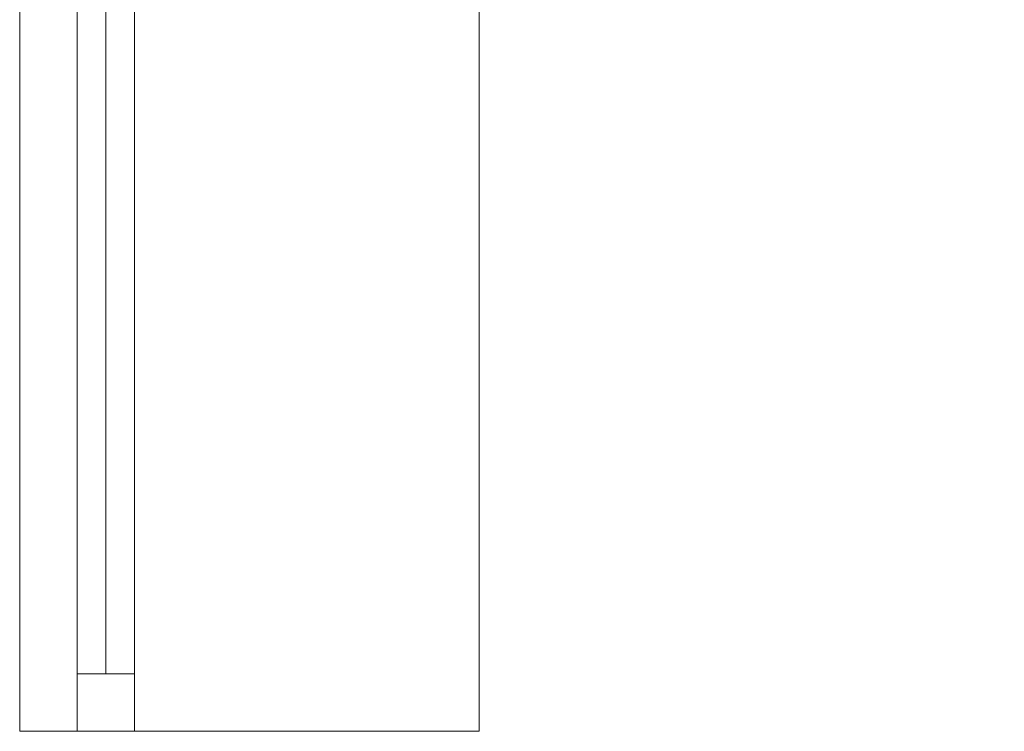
# Model space of a CAD drawing. Header units: millimetres. Extents: x -30280 to 19093, y -17460 to 4378.
# Tile 221 of 256: x -2081 to -1224, y -11859 to -11239. Entities that reach past the tile are written whole.
import ezdxf

# ---------------------------------------------------------------- set-up
doc = ezdxf.new("R2010")
doc.units = ezdxf.units.MM
doc.header["$MEASUREMENT"] = 0
for name, color, linetype in [('12_FAÇ_Façana', 7, 'Continuous'), ('Nuevo_06_COT_Generals', 7, 'Continuous'), ('Ventanas Archicad', 7, 'Continuous')]:
    doc.layers.add(name, color=color, linetype=linetype)
for name, color, linetype, lineweight in [('Nuevo_06_COT_Generals_Pluma_Nº__1', 7, 'Continuous', 5), ('Ventanas Archicad_Pluma_Nº__1', 7, 'Continuous', 5), ('Ventanas Archicad_Pluma_Nº__7', 7, 'Continuous', 5)]:
    doc.layers.add(name, color=color, linetype=linetype, lineweight=lineweight)
doc.styles.add('Estilo_Generado_1', font='txt')
doc.dimstyles.new('Estilo_Generado__1', dxfattribs={"dimtxt": 100, "dimasz": 38, "dimexe": 0.18, "dimexo": 300, "dimgap": 0, "dimtad": 1, "dimtih": 1, "dimtoh": 1, "dimlfac": 0.001, "dimzin": 0, "dimdsep": 46, "dimtxsty": 'Estilo_Generado_1', "dimblk": 'ARROWHEAD_2', "dimblk1": 'ARROWHEAD_2', "dimblk2": 'ARROWHEAD_2', "dimcen": 0.09, "dimclrd": 7, "dimclre": 7, "dimclrt": 7, "dimadec": 0, "dimazin": 0, "dimtfac": 1, "dimtdec": 4, "dimtmove": 0, "dimatfit": 3, "dimfxl": 0, "dimtolj": 1, "dimtzin": 0, "dimarcsym": 0})

# ---------------------------------------------------------------- blocks, each defined once
blk = doc.blocks.new('Ventana Vertical Multi-Faja 27_6')
at = {"layer": 'Ventanas Archicad_Pluma_Nº__1', "color": 7, "linetype": 'Continuous', "lineweight": 5}
for p, q in [((-600, 50), (600, 50)), ((-600, 0), (-550, 0)), ((-550, 0), (-550, -50)), ((-550, 0), (550, 0)), ((-550, -25), (550, -25)), ((-550, -50), (-600, -50)), ((550, -50), (-550, -50)), ((-600, -260), (-600, -235)), ((-600, -350), (600, -350))]:
    blk.add_line(p, q, dxfattribs=at)
at = {"layer": 'Ventanas Archicad_Pluma_Nº__7', "color": 7, "linetype": 'Continuous', "lineweight": 5}
for p, q in [((-600, 50), (-600, 40)), ((-600, 40), (-600, 0)), ((-600, 40), (-600, 0)), ((-600, 0), (-600, -50)), ((-600, 0), (-600, -50)), ((-600, 0), (-600, -50)), ((-600, 0), (-600, -50)), ((-600, -50), (-600, -110)), ((-600, -50), (-600, -110)), ((-600, -110), (-600, -235)), ((-600, -110), (-600, -235)), ((-600, -260), (-600, -340)), ((-600, -340), (-600, -350))]:
    blk.add_line(p, q, dxfattribs=at)
blk = doc.blocks.new('Muro_19_1', base_point=(-1681.11, -10658.98))
at = {"layer": 'Ventanas Archicad', "color": 253, "linetype": 'Continuous', "lineweight": 5, "true_color": 0xa4a4a6, "zscale": 1000, "rotation": 90.00000000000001}
blk.add_blockref('Ventana Vertical Multi-Faja 27_6', (-2031.11, -11258.98), dxfattribs=at)
blk = doc.blocks.new('*D753')
at = {"layer": 'Nuevo_06_COT_Generals_Pluma_Nº__1', "color": 7, "linetype": 'Continuous', "lineweight": 5}
for p, q in [((-1616.11, -11019.93), (-1616.11, -10944.93)), ((6844.89, -11623.98), (6844.89, -10944.93)), ((-1601.68, -10957.43), (-1630.54, -11007.43)), ((6830.46, -11007.43), (6859.32, -10957.43)), ((-1640.56, -10982.43), (-1616.11, -10982.43)), ((-1616.11, -10982.43), (6844.89, -10982.43)), ((6844.89, -10982.43), (6869.34, -10982.43))]:
    blk.add_line(p, q, dxfattribs=at)
at = {"layer": 'Nuevo_06_COT_Generals_Pluma_Nº__1', "color": 7, "lineweight": 5, "insert": (2477.01, -10962.43), "char_height": 100, "attachment_point": 7, "style": 'Estilo_Generado_1'}
blk.add_mtext('\\A1;{\\pql;\\fGotham Book|b0|i0|c0|p0;\\W1.000000;8,46}', dxfattribs=at)
blk = doc.blocks.new('ARROWHEAD_2')
at = {"color": 0, "linetype": 'Continuous', "lineweight": 0}
for p, q in [((-0.378, -0.655), (0.378, 0.655)), ((0, 0), (-1, 0))]:
    blk.add_line(p, q, dxfattribs=at)

msp = doc.modelspace()

# ---------------------------------------------------------------- block references
at = {"layer": '12_FAÇ_Façana', "color": 7, "lineweight": 20}
msp.add_blockref('Muro_19_1', (-1681.109, -10658.976), dxfattribs=at)

# ---------------------------------------------------------------- dimensions: what is measured, and where the dimension line sits
at = {"layer": 'Nuevo_06_COT_Generals', "color": 7, "linetype": 'Continuous', "lineweight": 5}
dim = msp.add_linear_dim(base=(6844.891, -10982.427), p1=(-1616.109, -10658.976), p2=(6844.891, -11923.976), dimstyle='Estilo_Generado__1', dxfattribs=at)
dim.commit()
dim.dimension.update_dxf_attribs({"geometry": '*D753', "text_midpoint": (2606.463, -10912.427), "dimtype": 160})

doc.saveas('drawing.dxf')
